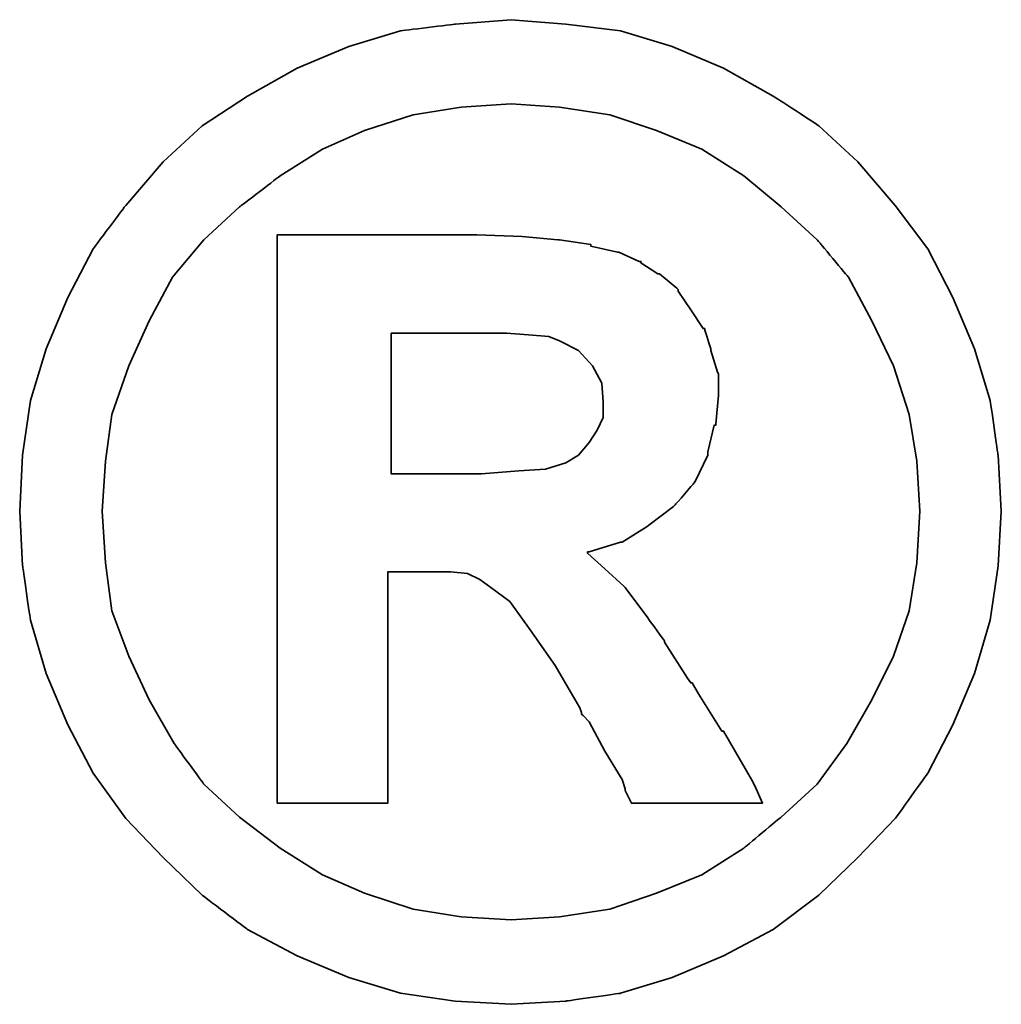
# Model space of a CAD drawing. Header units: millimetres. Extents: x -275 to -70, y 35 to 190.
# Tile 47 of 49: x -113.874 to -113.169, y 125.863 to 126.571. Entities that reach past the tile are written whole.
import ezdxf

# ---------------------------------------------------------------- set-up
doc = ezdxf.new("R2010")
doc.units = ezdxf.units.MM
doc.header["$LTSCALE"] = 0.1
doc.layers.add('CHA', color=7, linetype='CONTINUOUS')
doc.layers.add('layer 1', color=7, linetype='CONTINUOUS')

# ---------------------------------------------------------------- blocks, each defined once
blk = doc.blocks.new('TBI MOTION logo(完整正式版)')
at = {"layer": 'layer 1', "color": 22, "lineweight": 35}
for points, knots in [([(81.20634, 4.98624), (81.20634, 4.98624), (81.18649, 5.32862), (81.18649, 5.32862), (81.18649, 5.32862), (81.18649, 5.32862), (81.13886, 5.66206), (81.13886, 5.66206), (81.13886, 5.66206), (81.13886, 5.66206), (81.04359, 5.97764), (81.04359, 5.97764), (81.04359, 5.97764), (81.04359, 5.97764), (80.91061, 6.29124), (80.91061, 6.29124), (80.91061, 6.29124), (80.91061, 6.29124), (80.75778, 6.58697), (80.75778, 6.58697), (80.75778, 6.58697), (80.75778, 6.58697), (80.5593, 6.85294), (80.5593, 6.85294), (80.5593, 6.85294), (80.5593, 6.85294), (80.33105, 7.1189), (80.33105, 7.1189), (80.33105, 7.1189), (80.33105, 7.1189), (80.09287, 7.33921), (80.09287, 7.33921), (80.09287, 7.33921), (80.09287, 7.33921), (79.815, 7.51982), (79.815, 7.51982), (79.815, 7.51982), (79.815, 7.51982), (79.51133, 7.69051), (79.51133, 7.69051), (79.51133, 7.69051), (79.51133, 7.69051), (79.19773, 7.8235), (79.19773, 7.8235), (79.19773, 7.8235), (79.19773, 7.8235), (78.88215, 7.91877), (78.88215, 7.91877), (78.88215, 7.91877), (78.88215, 7.91877), (78.54871, 7.95846), (78.54871, 7.95846), (78.54871, 7.95846), (78.54871, 7.95846), (78.21526, 7.98625), (78.21526, 7.98625), (78.21526, 7.98625), (78.21526, 7.98625), (77.87388, 7.95846), (77.87388, 7.95846), (77.87388, 7.95846), (77.87388, 7.95846), (77.54044, 7.91877), (77.54044, 7.91877), (77.54044, 7.91877), (77.54044, 7.91877), (77.22485, 7.8235), (77.22485, 7.8235), (77.22485, 7.8235), (77.22485, 7.8235), (76.91027, 7.69051), (76.91027, 7.69051), (76.91027, 7.69051), (76.91027, 7.69051), (76.6056, 7.51982), (76.6056, 7.51982), (76.6056, 7.51982), (76.6056, 7.51982), (76.32972, 7.33921), (76.32972, 7.33921), (76.32972, 7.33921), (76.32972, 7.33921), (76.09154, 7.1189), (76.09154, 7.1189), (76.09154, 7.1189), (76.09154, 7.1189), (75.86329, 6.85294), (75.86329, 6.85294), (75.86329, 6.85294), (75.86329, 6.85294), (75.66382, 6.58697), (75.66382, 6.58697), (75.66382, 6.58697), (75.66382, 6.58697), (75.51099, 6.29124), (75.51099, 6.29124), (75.51099, 6.29124), (75.51099, 6.29124), (75.37702, 5.97764), (75.37702, 5.97764), (75.37702, 5.97764), (75.37702, 5.97764), (75.28175, 5.66206), (75.28175, 5.66206), (75.28175, 5.66206), (75.28175, 5.66206), (75.23411, 5.32862), (75.23411, 5.32862), (75.23411, 5.32862), (75.23411, 5.32862), (75.21625, 4.98624), (75.21625, 4.98624), (75.21625, 4.98624), (75.21625, 4.98624), (75.23411, 4.6528), (75.23411, 4.6528), (75.23411, 4.6528), (75.23411, 4.6528), (75.28175, 4.32035), (75.28175, 4.32035), (75.28175, 4.32035), (75.28175, 4.32035), (75.37702, 3.99583), (75.37702, 3.99583), (75.37702, 3.99583), (75.37702, 3.99583), (75.51099, 3.68224), (75.51099, 3.68224), (75.51099, 3.68224), (75.51099, 3.68224), (75.66382, 3.38749), (75.66382, 3.38749), (75.66382, 3.38749), (75.66382, 3.38749), (75.86329, 3.10963), (75.86329, 3.10963), (75.86329, 3.10963), (75.86329, 3.10963), (76.09154, 2.87145), (76.09154, 2.87145), (76.09154, 2.87145), (76.09154, 2.87145), (76.32972, 2.6432), (76.32972, 2.6432), (76.32972, 2.6432), (76.32972, 2.6432), (76.6056, 2.43381), (76.6056, 2.43381), (76.6056, 2.43381), (76.6056, 2.43381), (76.91027, 2.27205), (76.91027, 2.27205), (76.91027, 2.27205), (76.91027, 2.27205), (77.22485, 2.13906), (77.22485, 2.13906), (77.22485, 2.13906), (77.22485, 2.13906), (77.54044, 2.0438), (77.54044, 2.0438), (77.54044, 2.0438), (77.54044, 2.0438), (77.87388, 1.99616), (77.87388, 1.99616), (77.87388, 1.99616), (77.87388, 1.99616), (78.21526, 1.97631), (78.21526, 1.97631), (78.21526, 1.97631), (78.21526, 1.97631), (78.54871, 1.99616), (78.54871, 1.99616), (78.54871, 1.99616), (78.54871, 1.99616), (78.88215, 2.0438), (78.88215, 2.0438), (78.88215, 2.0438), (78.88215, 2.0438), (79.19773, 2.13906), (79.19773, 2.13906), (79.19773, 2.13906), (79.19773, 2.13906), (79.51133, 2.27205), (79.51133, 2.27205), (79.51133, 2.27205), (79.51133, 2.27205), (79.815, 2.43381), (79.815, 2.43381), (79.815, 2.43381), (79.815, 2.43381), (80.09287, 2.6432), (80.09287, 2.6432), (80.09287, 2.6432), (80.09287, 2.6432), (80.33105, 2.87145), (80.33105, 2.87145), (80.33105, 2.87145), (80.33105, 2.87145), (80.5593, 3.10963), (80.5593, 3.10963), (80.5593, 3.10963), (80.5593, 3.10963), (80.75778, 3.38749), (80.75778, 3.38749), (80.75778, 3.38749), (80.75778, 3.38749), (80.91061, 3.68224), (80.91061, 3.68224), (80.91061, 3.68224), (80.91061, 3.68224), (81.04359, 3.99583), (81.04359, 3.99583), (81.04359, 3.99583), (81.04359, 3.99583), (81.13886, 4.32035), (81.13886, 4.32035), (81.13886, 4.32035), (81.13886, 4.32035), (81.18649, 4.6528), (81.18649, 4.6528), (81.18649, 4.6528), (81.18649, 4.6528), (81.20634, 4.98624), (81.20634, 4.98624)], [0, 0, 0, 0, 0.0178571, 0.0178571, 0.0178571, 0.0178572, 0.0357143, 0.0357143, 0.0357143, 0.0357143, 0.0535714, 0.0535714, 0.0535714, 0.0535714, 0.0714286, 0.0714286, 0.0714286, 0.0714286, 0.0892857, 0.0892857, 0.0892857, 0.0892857, 0.1071429, 0.1071429, 0.1071429, 0.1071429, 0.125, 0.125, 0.125, 0.125, 0.1428571, 0.1428571, 0.1428571, 0.1428572, 0.1607143, 0.1607143, 0.1607143, 0.1607143, 0.1785714, 0.1785714, 0.1785714, 0.1785714, 0.1964286, 0.1964286, 0.1964286, 0.1964286, 0.2142857, 0.2142857, 0.2142857, 0.2142857, 0.2321429, 0.2321429, 0.2321429, 0.2321429, 0.25, 0.25, 0.25, 0.25, 0.2678571, 0.2678571, 0.2678571, 0.2678572, 0.2857143, 0.2857143, 0.2857143, 0.2857143, 0.3035714, 0.3035714, 0.3035714, 0.3035714, 0.3214286, 0.3214286, 0.3214286, 0.3214286, 0.3392857, 0.3392857, 0.3392857, 0.3392857, 0.3571429, 0.3571429, 0.3571429, 0.3571429, 0.375, 0.375, 0.375, 0.375, 0.3928571, 0.3928571, 0.3928571, 0.3928572, 0.4107143, 0.4107143, 0.4107143, 0.4107143, 0.4285714, 0.4285714, 0.4285714, 0.4285714, 0.4464286, 0.4464286, 0.4464286, 0.4464286, 0.4642857, 0.4642857, 0.4642857, 0.4642857, 0.4821429, 0.4821429, 0.4821429, 0.4821429, 0.5, 0.5, 0.5, 0.5, 0.5178571, 0.5178571, 0.5178571, 0.5178572, 0.5357143, 0.5357143, 0.5357143, 0.5357143, 0.5535714, 0.5535714, 0.5535714, 0.5535714, 0.5714286, 0.5714286, 0.5714286, 0.5714286, 0.5892857, 0.5892857, 0.5892857, 0.5892857, 0.6071429, 0.6071429, 0.6071429, 0.6071429, 0.625, 0.625, 0.625, 0.625, 0.6428571, 0.6428571, 0.6428571, 0.6428572, 0.6607143, 0.6607143, 0.6607143, 0.6607143, 0.6785714, 0.6785714, 0.6785714, 0.6785714, 0.6964286, 0.6964286, 0.6964286, 0.6964286, 0.7142857, 0.7142857, 0.7142857, 0.7142857, 0.7321429, 0.7321429, 0.7321429, 0.7321429, 0.75, 0.75, 0.75, 0.75, 0.7678571, 0.7678571, 0.7678571, 0.7678572, 0.7857143, 0.7857143, 0.7857143, 0.7857143, 0.8035714, 0.8035714, 0.8035714, 0.8035714, 0.8214286, 0.8214286, 0.8214286, 0.8214286, 0.8392857, 0.8392857, 0.8392857, 0.8392857, 0.8571429, 0.8571429, 0.8571429, 0.8571429, 0.875, 0.875, 0.875, 0.875, 0.8928571, 0.8928571, 0.8928571, 0.8928572, 0.9107143, 0.9107143, 0.9107143, 0.9107143, 0.9285714, 0.9285714, 0.9285714, 0.9285714, 0.9464286, 0.9464286, 0.9464286, 0.9464286, 0.9642857, 0.9642857, 0.9642857, 0.9642857, 0.9821429, 0.9821429, 0.9821429, 0.9821429, 1, 1, 1, 1]), ([(80.71014, 4.98624), (80.71014, 4.98624), (80.69129, 5.29091), (80.69129, 5.29091), (80.69129, 5.29091), (80.69129, 5.29091), (80.64464, 5.57672), (80.64464, 5.57672), (80.64464, 5.57672), (80.64464, 5.57672), (80.54937, 5.87245), (80.54937, 5.87245), (80.54937, 5.87245), (80.54937, 5.87245), (80.41639, 6.14833), (80.41639, 6.14833), (80.41639, 6.14833), (80.41639, 6.14833), (80.27349, 6.41429), (80.27349, 6.41429), (80.27349, 6.41429), (80.27349, 6.41429), (80.08295, 6.64255), (80.08295, 6.64255), (80.08295, 6.64255), (80.08295, 6.64255), (79.86264, 6.84301), (79.86264, 6.84301), (79.86264, 6.84301), (79.86264, 6.84301), (79.63439, 7.03355), (79.63439, 7.03355), (79.63439, 7.03355), (79.63439, 7.03355), (79.37835, 7.1963), (79.37835, 7.1963), (79.37835, 7.1963), (79.37835, 7.1963), (79.10246, 7.30944), (79.10246, 7.30944), (79.10246, 7.30944), (79.10246, 7.30944), (78.81665, 7.40471), (78.81665, 7.40471), (78.81665, 7.40471), (78.81665, 7.40471), (78.511, 7.45234), (78.511, 7.45234), (78.511, 7.45234), (78.511, 7.45234), (78.21526, 7.47219), (78.21526, 7.47219), (78.21526, 7.47219), (78.21526, 7.47219), (77.9106, 7.45234), (77.9106, 7.45234), (77.9106, 7.45234), (77.9106, 7.45234), (77.61685, 7.40471), (77.61685, 7.40471), (77.61685, 7.40471), (77.61685, 7.40471), (77.32012, 7.30944), (77.32012, 7.30944), (77.32012, 7.30944), (77.32012, 7.30944), (77.06309, 7.1963), (77.06309, 7.1963), (77.06309, 7.1963), (77.06309, 7.1963), (76.80606, 7.03355), (76.80606, 7.03355), (76.80606, 7.03355), (76.80606, 7.03355), (76.55797, 6.84301), (76.55797, 6.84301), (76.55797, 6.84301), (76.55797, 6.84301), (76.34063, 6.64255), (76.34063, 6.64255), (76.34063, 6.64255), (76.34063, 6.64255), (76.1491, 6.41429), (76.1491, 6.41429), (76.1491, 6.41429), (76.1491, 6.41429), (76.0062, 6.14833), (76.0062, 6.14833), (76.0062, 6.14833), (76.0062, 6.14833), (75.88314, 5.87245), (75.88314, 5.87245), (75.88314, 5.87245), (75.88314, 5.87245), (75.77794, 5.57672), (75.77794, 5.57672), (75.77794, 5.57672), (75.77794, 5.57672), (75.73924, 5.29091), (75.73924, 5.29091), (75.73924, 5.29091), (75.73924, 5.29091), (75.72039, 4.98624), (75.72039, 4.98624), (75.72039, 4.98624), (75.72039, 4.98624), (75.73924, 4.67165), (75.73924, 4.67165), (75.73924, 4.67165), (75.73924, 4.67165), (75.77794, 4.37791), (75.77794, 4.37791), (75.77794, 4.37791), (75.77794, 4.37791), (75.88314, 4.10102), (75.88314, 4.10102), (75.88314, 4.10102), (75.88314, 4.10102), (76.0062, 3.83407), (76.0062, 3.83407), (76.0062, 3.83407), (76.0062, 3.83407), (76.15902, 3.56811), (76.15902, 3.56811), (76.15902, 3.56811), (76.15902, 3.56811), (76.34063, 3.32001), (76.34063, 3.32001), (76.34063, 3.32001), (76.34063, 3.32001), (76.55797, 3.11955), (76.55797, 3.11955), (76.55797, 3.11955), (76.55797, 3.11955), (76.80606, 2.92901), (76.80606, 2.92901), (76.80606, 2.92901), (76.80606, 2.92901), (77.06309, 2.76725), (77.06309, 2.76725), (77.06309, 2.76725), (77.06309, 2.76725), (77.32012, 2.65412), (77.32012, 2.65412), (77.32012, 2.65412), (77.32012, 2.65412), (77.61685, 2.55786), (77.61685, 2.55786), (77.61685, 2.55786), (77.61685, 2.55786), (77.9106, 2.51022), (77.9106, 2.51022), (77.9106, 2.51022), (77.9106, 2.51022), (78.21526, 2.49137), (78.21526, 2.49137), (78.21526, 2.49137), (78.21526, 2.49137), (78.511, 2.51022), (78.511, 2.51022), (78.511, 2.51022), (78.511, 2.51022), (78.81665, 2.55786), (78.81665, 2.55786), (78.81665, 2.55786), (78.81665, 2.55786), (79.10246, 2.65412), (79.10246, 2.65412), (79.10246, 2.65412), (79.10246, 2.65412), (79.37835, 2.76725), (79.37835, 2.76725), (79.37835, 2.76725), (79.37835, 2.76725), (79.63439, 2.92901), (79.63439, 2.92901), (79.63439, 2.92901), (79.63439, 2.92901), (79.86264, 3.11955), (79.86264, 3.11955), (79.86264, 3.11955), (79.86264, 3.11955), (80.08295, 3.32001), (80.08295, 3.32001), (80.08295, 3.32001), (80.08295, 3.32001), (80.26356, 3.56811), (80.26356, 3.56811), (80.26356, 3.56811), (80.26356, 3.56811), (80.41639, 3.83407), (80.41639, 3.83407), (80.41639, 3.83407), (80.41639, 3.83407), (80.54937, 4.10102), (80.54937, 4.10102), (80.54937, 4.10102), (80.54937, 4.10102), (80.64464, 4.37791), (80.64464, 4.37791), (80.64464, 4.37791), (80.64464, 4.37791), (80.69129, 4.67165), (80.69129, 4.67165), (80.69129, 4.67165), (80.69129, 4.67165), (80.71014, 4.98624), (80.71014, 4.98624)], [0, 0, 0, 0, 0.0192308, 0.0192308, 0.0192308, 0.0192308, 0.0384615, 0.0384615, 0.0384615, 0.0384615, 0.0576923, 0.0576923, 0.0576923, 0.0576923, 0.0769231, 0.0769231, 0.0769231, 0.0769231, 0.0961538, 0.0961538, 0.0961538, 0.0961539, 0.1153846, 0.1153846, 0.1153846, 0.1153846, 0.1346154, 0.1346154, 0.1346154, 0.1346154, 0.1538462, 0.1538462, 0.1538462, 0.1538462, 0.1730769, 0.1730769, 0.1730769, 0.1730769, 0.1923077, 0.1923077, 0.1923077, 0.1923077, 0.2115385, 0.2115385, 0.2115385, 0.2115385, 0.2307692, 0.2307692, 0.2307692, 0.2307692, 0.25, 0.25, 0.25, 0.25, 0.2692308, 0.2692308, 0.2692308, 0.2692308, 0.2884615, 0.2884615, 0.2884615, 0.2884615, 0.3076923, 0.3076923, 0.3076923, 0.3076923, 0.3269231, 0.3269231, 0.3269231, 0.3269231, 0.3461538, 0.3461538, 0.3461538, 0.3461539, 0.3653846, 0.3653846, 0.3653846, 0.3653846, 0.3846154, 0.3846154, 0.3846154, 0.3846154, 0.4038462, 0.4038462, 0.4038462, 0.4038462, 0.4230769, 0.4230769, 0.4230769, 0.4230769, 0.4423077, 0.4423077, 0.4423077, 0.4423077, 0.4615385, 0.4615385, 0.4615385, 0.4615385, 0.4807692, 0.4807692, 0.4807692, 0.4807692, 0.5, 0.5, 0.5, 0.5, 0.5192308, 0.5192308, 0.5192308, 0.5192308, 0.5384615, 0.5384615, 0.5384615, 0.5384615, 0.5576923, 0.5576923, 0.5576923, 0.5576923, 0.5769231, 0.5769231, 0.5769231, 0.5769231, 0.5961538, 0.5961538, 0.5961538, 0.5961539, 0.6153846, 0.6153846, 0.6153846, 0.6153846, 0.6346154, 0.6346154, 0.6346154, 0.6346154, 0.6538462, 0.6538462, 0.6538462, 0.6538462, 0.6730769, 0.6730769, 0.6730769, 0.6730769, 0.6923077, 0.6923077, 0.6923077, 0.6923077, 0.7115385, 0.7115385, 0.7115385, 0.7115385, 0.7307692, 0.7307692, 0.7307692, 0.7307692, 0.75, 0.75, 0.75, 0.75, 0.7692308, 0.7692308, 0.7692308, 0.7692308, 0.7884615, 0.7884615, 0.7884615, 0.7884615, 0.8076923, 0.8076923, 0.8076923, 0.8076923, 0.8269231, 0.8269231, 0.8269231, 0.8269231, 0.8461538, 0.8461538, 0.8461538, 0.8461539, 0.8653846, 0.8653846, 0.8653846, 0.8653846, 0.8846154, 0.8846154, 0.8846154, 0.8846154, 0.9038462, 0.9038462, 0.9038462, 0.9038462, 0.9230769, 0.9230769, 0.9230769, 0.9230769, 0.9423077, 0.9423077, 0.9423077, 0.9423077, 0.9615385, 0.9615385, 0.9615385, 0.9615385, 0.9807692, 0.9807692, 0.9807692, 0.9807692, 1, 1, 1, 1]), ([(76.78721, 3.2823), (76.78721, 3.2823), (76.78721, 3.32001), (76.78721, 3.32001), (76.78721, 3.32001), (76.78721, 3.32001), (76.78721, 3.42422), (76.78721, 3.42422), (76.78721, 3.42422), (76.78721, 3.42422), (76.78721, 3.59689), (76.78721, 3.59689), (76.78721, 3.59689), (76.78721, 3.59689), (76.78721, 3.80529), (76.78721, 3.80529), (76.78721, 3.80529), (76.78721, 3.80529), (76.78721, 4.0524), (76.78721, 4.0524), (76.78721, 4.0524), (76.78721, 4.0524), (76.78721, 4.32035), (76.78721, 4.32035), (76.78721, 4.32035), (76.78721, 4.32035), (76.78721, 4.92868), (76.78721, 4.92868), (76.78721, 4.92868), (76.78721, 4.92868), (76.78721, 5.53801), (76.78721, 5.53801), (76.78721, 5.53801), (76.78721, 5.53801), (76.78721, 5.82482), (76.78721, 5.82482), (76.78721, 5.82482), (76.78721, 5.82482), (76.78721, 6.07291), (76.78721, 6.07291), (76.78721, 6.07291), (76.78721, 6.07291), (76.78721, 6.30017), (76.78721, 6.30017), (76.78721, 6.30017), (76.78721, 6.30017), (76.78721, 6.45399), (76.78721, 6.45399), (76.78721, 6.45399), (76.78721, 6.45399), (76.78721, 6.5572), (76.78721, 6.5572), (76.78721, 6.5572), (76.78721, 6.5572), (76.78721, 6.59689), (76.78721, 6.59689), (76.78721, 6.59689), (76.78721, 6.59689), (76.78721, 6.67232), (76.78721, 6.67232), (76.78721, 6.67232), (76.78721, 6.67232), (76.8537, 6.67232), (76.8537, 6.67232), (76.8537, 6.67232), (76.8537, 6.67232), (76.87355, 6.67232), (76.87355, 6.67232), (76.87355, 6.67232), (76.87355, 6.67232), (76.91027, 6.67232), (76.91027, 6.67232), (76.91027, 6.67232), (76.91027, 6.67232), (77.04424, 6.67232), (77.04424, 6.67232), (77.04424, 6.67232), (77.04424, 6.67232), (77.22485, 6.67232), (77.22485, 6.67232), (77.22485, 6.67232), (77.22485, 6.67232), (77.43524, 6.67232), (77.43524, 6.67232), (77.43524, 6.67232), (77.43524, 6.67232), (77.65357, 6.67232), (77.65357, 6.67232), (77.65357, 6.67232), (77.65357, 6.67232), (77.82625, 6.67232), (77.82625, 6.67232), (77.82625, 6.67232), (77.82625, 6.67232), (77.94037, 6.67232), (77.94037, 6.67232), (77.94037, 6.67232), (77.94037, 6.67232), (77.97709, 6.67232), (77.97709, 6.67232), (77.97709, 6.67232), (77.97709, 6.67232), (77.99694, 6.67232), (77.99694, 6.67232), (77.99694, 6.67232), (77.99694, 6.67232), (78.00686, 6.67232), (78.00686, 6.67232), (78.00686, 6.67232), (78.00686, 6.67232), (78.28275, 6.6624), (78.28275, 6.6624), (78.28275, 6.6624), (78.28275, 6.6624), (78.50107, 6.64255), (78.50107, 6.64255), (78.50107, 6.64255), (78.50107, 6.64255), (78.511, 6.64255), (78.511, 6.64255), (78.511, 6.64255), (78.511, 6.64255), (78.70154, 6.61476), (78.70154, 6.61476), (78.70154, 6.61476), (78.70154, 6.61476), (78.70154, 6.60483), (78.70154, 6.60483), (78.70154, 6.60483), (78.70154, 6.60483), (78.86429, 6.56713), (78.86429, 6.56713), (78.86429, 6.56713), (78.86429, 6.56713), (78.87223, 6.56713), (78.87223, 6.56713), (78.87223, 6.56713), (78.87223, 6.56713), (78.99727, 6.51056), (78.99727, 6.51056), (78.99727, 6.51056), (78.99727, 6.51056), (79.00719, 6.51056), (79.00719, 6.51056), (79.00719, 6.51056), (79.00719, 6.51056), (79.00719, 6.50162), (79.00719, 6.50162), (79.00719, 6.50162), (79.00719, 6.50162), (79.1104, 6.43415), (79.1104, 6.43415), (79.1104, 6.43415), (79.1104, 6.43415), (79.12132, 6.43415), (79.12132, 6.43415), (79.12132, 6.43415), (79.12132, 6.43415), (79.22552, 6.34781), (79.22552, 6.34781), (79.22552, 6.34781), (79.22552, 6.34781), (79.23544, 6.33888), (79.23544, 6.33888), (79.23544, 6.33888), (79.23544, 6.33888), (79.23544, 6.32895), (79.23544, 6.32895), (79.23544, 6.32895), (79.23544, 6.32895), (79.31087, 6.21483), (79.31087, 6.21483), (79.31087, 6.21483), (79.31087, 6.21483), (79.38629, 6.1007), (79.38629, 6.1007), (79.38629, 6.1007), (79.38629, 6.1007), (79.3972, 6.1007), (79.3972, 6.1007), (79.3972, 6.1007), (79.3972, 6.1007), (79.3972, 6.09078), (79.3972, 6.09078), (79.3972, 6.09078), (79.3972, 6.09078), (79.43392, 5.97764), (79.43392, 5.97764), (79.43392, 5.97764), (79.43392, 5.97764), (79.43392, 5.96772), (79.43392, 5.96772), (79.43392, 5.96772), (79.43392, 5.96772), (79.47362, 5.83474), (79.47362, 5.83474), (79.47362, 5.83474), (79.47362, 5.83474), (79.48156, 5.82482), (79.48156, 5.82482), (79.48156, 5.82482), (79.48156, 5.82482), (79.48156, 5.69977), (79.48156, 5.69977), (79.48156, 5.69977), (79.48156, 5.69977), (79.48156, 5.69183), (79.48156, 5.69183), (79.48156, 5.69183), (79.48156, 5.69183), (79.4637, 5.51915), (79.4637, 5.51915), (79.4637, 5.51915), (79.4637, 5.51915), (79.4637, 5.51122), (79.4637, 5.51122), (79.4637, 5.51122), (79.4637, 5.51122), (79.45377, 5.51122), (79.45377, 5.51122), (79.45377, 5.51122), (79.45377, 5.51122), (79.41507, 5.34847), (79.41507, 5.34847), (79.41507, 5.34847), (79.41507, 5.34847), (79.41507, 5.33854), (79.41507, 5.33854), (79.41507, 5.33854), (79.41507, 5.33854), (79.41507, 5.32862), (79.41507, 5.32862), (79.41507, 5.32862), (79.41507, 5.32862), (79.33865, 5.16785), (79.33865, 5.16785), (79.33865, 5.16785), (79.33865, 5.16785), (79.33071, 5.15693), (79.33071, 5.15693), (79.33071, 5.15693), (79.33071, 5.15693), (79.2156, 5.02495), (79.2156, 5.02495), (79.2156, 5.02495), (79.2156, 5.02495), (79.20567, 5.01502), (79.20567, 5.01502), (79.20567, 5.01502), (79.20567, 5.01502), (79.05483, 4.89991), (79.05483, 4.89991), (79.05483, 4.89991), (79.05483, 4.89991), (79.04491, 4.89197), (79.04491, 4.89197), (79.04491, 4.89197), (79.04491, 4.89197), (78.89208, 4.7967), (78.89208, 4.7967), (78.89208, 4.7967), (78.89208, 4.7967), (78.88215, 4.7967), (78.88215, 4.7967), (78.88215, 4.7967), (78.88215, 4.7967), (78.69161, 4.73913), (78.69161, 4.73913), (78.69161, 4.73913), (78.69161, 4.73913), (78.68169, 4.73913), (78.68169, 4.73913), (78.68169, 4.73913), (78.68169, 4.73913), (78.68169, 4.72921), (78.68169, 4.72921), (78.68169, 4.72921), (78.68169, 4.72921), (78.78688, 4.63394), (78.78688, 4.63394), (78.78688, 4.63394), (78.78688, 4.63394), (78.902, 4.52875), (78.902, 4.52875), (78.902, 4.52875), (78.902, 4.52875), (78.91093, 4.52081), (78.91093, 4.52081), (78.91093, 4.52081), (78.91093, 4.52081), (79.02506, 4.36798), (79.02506, 4.36798), (79.02506, 4.36798), (79.02506, 4.36798), (79.1501, 4.1953), (79.1501, 4.1953), (79.1501, 4.1953), (79.1501, 4.1953), (79.1501, 4.18736), (79.1501, 4.18736), (79.1501, 4.18736), (79.1501, 4.18736), (79.29201, 3.96705), (79.29201, 3.96705), (79.29201, 3.96705), (79.29201, 3.96705), (79.31087, 3.93828), (79.31087, 3.93828), (79.31087, 3.93828), (79.31087, 3.93828), (79.32079, 3.93828), (79.32079, 3.93828), (79.32079, 3.93828), (79.32079, 3.93828), (79.3585, 3.87178), (79.3585, 3.87178), (79.3585, 3.87178), (79.3585, 3.87178), (79.50141, 3.64353), (79.50141, 3.64353), (79.50141, 3.64353), (79.50141, 3.64353), (79.51133, 3.64353), (79.51133, 3.64353), (79.51133, 3.64353), (79.51133, 3.64353), (79.64431, 3.41528), (79.64431, 3.41528), (79.64431, 3.41528), (79.64431, 3.41528), (79.68202, 3.3478), (79.68202, 3.3478), (79.68202, 3.3478), (79.68202, 3.3478), (79.70187, 3.31009), (79.70187, 3.31009), (79.70187, 3.31009), (79.70187, 3.31009), (79.7495, 3.2049), (79.7495, 3.2049), (79.7495, 3.2049), (79.7495, 3.2049), (79.64431, 3.2049), (79.64431, 3.2049), (79.64431, 3.2049), (79.64431, 3.2049), (79.62546, 3.2049), (79.62546, 3.2049), (79.62546, 3.2049), (79.62546, 3.2049), (79.53912, 3.2049), (79.53912, 3.2049), (79.53912, 3.2049), (79.53912, 3.2049), (79.31087, 3.2049), (79.31087, 3.2049), (79.31087, 3.2049), (79.31087, 3.2049), (79.08262, 3.2049), (79.08262, 3.2049), (79.08262, 3.2049), (79.08262, 3.2049), (79.00719, 3.2049), (79.00719, 3.2049), (79.00719, 3.2049), (79.00719, 3.2049), (78.98735, 3.2049), (78.98735, 3.2049), (78.98735, 3.2049), (78.98735, 3.2049), (78.94964, 3.2049), (78.94964, 3.2049), (78.94964, 3.2049), (78.94964, 3.2049), (78.92979, 3.24459), (78.92979, 3.24459), (78.92979, 3.24459), (78.92979, 3.24459), (78.91093, 3.2823), (78.91093, 3.2823), (78.91093, 3.2823), (78.91093, 3.2823), (78.91093, 3.29223), (78.91093, 3.29223), (78.91093, 3.29223), (78.91093, 3.29223), (78.89208, 3.3478), (78.89208, 3.3478), (78.89208, 3.3478), (78.89208, 3.3478), (78.78688, 3.52048), (78.78688, 3.52048), (78.78688, 3.52048), (78.78688, 3.52048), (78.69161, 3.7001), (78.69161, 3.7001), (78.69161, 3.7001), (78.69161, 3.7001), (78.6539, 3.7388), (78.6539, 3.7388), (78.6539, 3.7388), (78.6539, 3.7388), (78.64398, 3.74873), (78.64398, 3.74873), (78.64398, 3.74873), (78.64398, 3.74873), (78.64398, 3.75766), (78.64398, 3.75766), (78.64398, 3.75766), (78.64398, 3.75766), (78.63405, 3.78644), (78.63405, 3.78644), (78.63405, 3.78644), (78.63405, 3.78644), (78.48321, 4.04347), (78.48321, 4.04347), (78.48321, 4.04347), (78.48321, 4.04347), (78.33038, 4.2618), (78.33038, 4.2618), (78.33038, 4.2618), (78.33038, 4.2618), (78.20732, 4.43447), (78.20732, 4.43447), (78.20732, 4.43447), (78.20732, 4.43447), (78.09221, 4.52081), (78.09221, 4.52081), (78.09221, 4.52081), (78.09221, 4.52081), (78.02472, 4.56845), (78.02472, 4.56845), (78.02472, 4.56845), (78.02472, 4.56845), (77.9493, 4.60616), (77.9493, 4.60616), (77.9493, 4.60616), (77.9493, 4.60616), (77.8451, 4.61608), (77.8451, 4.61608), (77.8451, 4.61608), (77.8451, 4.61608), (77.71113, 4.61608), (77.71113, 4.61608), (77.71113, 4.61608), (77.71113, 4.61608), (77.69128, 4.61608), (77.69128, 4.61608), (77.69128, 4.61608), (77.69128, 4.61608), (77.67342, 4.61608), (77.67342, 4.61608), (77.67342, 4.61608), (77.67342, 4.61608), (77.5583, 4.61608), (77.5583, 4.61608), (77.5583, 4.61608), (77.5583, 4.61608), (77.46303, 4.61608), (77.46303, 4.61608), (77.46303, 4.61608), (77.46303, 4.61608), (77.46303, 4.54761), (77.46303, 4.54761), (77.46303, 4.54761), (77.46303, 4.54761), (77.46303, 4.47318), (77.46303, 4.47318), (77.46303, 4.47318), (77.46303, 4.47318), (77.46303, 4.24294), (77.46303, 4.24294), (77.46303, 4.24294), (77.46303, 4.24294), (77.46303, 3.99583), (77.46303, 3.99583), (77.46303, 3.99583), (77.46303, 3.99583), (77.46303, 3.72888), (77.46303, 3.72888), (77.46303, 3.72888), (77.46303, 3.72888), (77.46303, 3.51055), (77.46303, 3.51055), (77.46303, 3.51055), (77.46303, 3.51055), (77.46303, 3.42422), (77.46303, 3.42422), (77.46303, 3.42422), (77.46303, 3.42422), (77.46303, 3.35773), (77.46303, 3.35773), (77.46303, 3.35773), (77.46303, 3.35773), (77.46303, 3.30017), (77.46303, 3.30017), (77.46303, 3.30017), (77.46303, 3.30017), (77.46303, 3.2823), (77.46303, 3.2823), (77.46303, 3.2823), (77.46303, 3.2823), (77.46303, 3.2049), (77.46303, 3.2049), (77.46303, 3.2049), (77.46303, 3.2049), (77.39753, 3.2049), (77.39753, 3.2049), (77.39753, 3.2049), (77.39753, 3.2049), (77.37768, 3.2049), (77.37768, 3.2049), (77.37768, 3.2049), (77.37768, 3.2049), (77.32012, 3.2049), (77.32012, 3.2049), (77.32012, 3.2049), (77.32012, 3.2049), (77.12165, 3.2049), (77.12165, 3.2049), (77.12165, 3.2049), (77.12165, 3.2049), (76.94897, 3.2049), (76.94897, 3.2049), (76.94897, 3.2049), (76.94897, 3.2049), (76.8924, 3.2049), (76.8924, 3.2049), (76.8924, 3.2049), (76.8924, 3.2049), (76.8537, 3.2049), (76.8537, 3.2049), (76.8537, 3.2049), (76.8537, 3.2049), (76.78721, 3.2049), (76.78721, 3.2049), (76.78721, 3.2049), (76.78721, 3.2049), (76.78721, 3.2823), (76.78721, 3.2823)], [0, 0, 0, 0, 0.0074074, 0.0074074, 0.0074074, 0.0074074, 0.0148148, 0.0148148, 0.0148148, 0.0148148, 0.0222222, 0.0222222, 0.0222222, 0.0222222, 0.0296296, 0.0296296, 0.0296296, 0.0296296, 0.037037, 0.037037, 0.037037, 0.037037, 0.0444444, 0.0444444, 0.0444444, 0.0444445, 0.0518519, 0.0518519, 0.0518519, 0.0518519, 0.0592593, 0.0592593, 0.0592593, 0.0592593, 0.0666667, 0.0666667, 0.0666667, 0.0666667, 0.0740741, 0.0740741, 0.0740741, 0.0740741, 0.0814815, 0.0814815, 0.0814815, 0.0814815, 0.0888889, 0.0888889, 0.0888889, 0.0888889, 0.0962963, 0.0962963, 0.0962963, 0.0962963, 0.1037037, 0.1037037, 0.1037037, 0.1037037, 0.1111111, 0.1111111, 0.1111111, 0.1111111, 0.1185185, 0.1185185, 0.1185185, 0.1185185, 0.1259259, 0.1259259, 0.1259259, 0.1259259, 0.1333333, 0.1333333, 0.1333333, 0.1333333, 0.1407407, 0.1407407, 0.1407407, 0.1407408, 0.1481481, 0.1481481, 0.1481481, 0.1481482, 0.1555556, 0.1555556, 0.1555556, 0.1555556, 0.162963, 0.162963, 0.162963, 0.162963, 0.1703704, 0.1703704, 0.1703704, 0.1703704, 0.1777778, 0.1777778, 0.1777778, 0.1777778, 0.1851852, 0.1851852, 0.1851852, 0.1851852, 0.1925926, 0.1925926, 0.1925926, 0.1925926, 0.2, 0.2, 0.2, 0.2, 0.2074074, 0.2074074, 0.2074074, 0.2074074, 0.2148148, 0.2148148, 0.2148148, 0.2148148, 0.2222222, 0.2222222, 0.2222222, 0.2222222, 0.2296296, 0.2296296, 0.2296296, 0.2296296, 0.237037, 0.237037, 0.237037, 0.237037, 0.2444444, 0.2444444, 0.2444444, 0.2444445, 0.2518519, 0.2518519, 0.2518519, 0.2518519, 0.2592593, 0.2592593, 0.2592593, 0.2592593, 0.2666667, 0.2666667, 0.2666667, 0.2666667, 0.2740741, 0.2740741, 0.2740741, 0.2740741, 0.2814815, 0.2814815, 0.2814815, 0.2814815, 0.2888889, 0.2888889, 0.2888889, 0.2888889, 0.2962963, 0.2962963, 0.2962963, 0.2962963, 0.3037037, 0.3037037, 0.3037037, 0.3037037, 0.3111111, 0.3111111, 0.3111111, 0.3111111, 0.3185185, 0.3185185, 0.3185185, 0.3185185, 0.3259259, 0.3259259, 0.3259259, 0.3259259, 0.3333333, 0.3333333, 0.3333333, 0.3333333, 0.3407407, 0.3407407, 0.3407407, 0.3407408, 0.3481481, 0.3481481, 0.3481481, 0.3481482, 0.3555556, 0.3555556, 0.3555556, 0.3555556, 0.362963, 0.362963, 0.362963, 0.362963, 0.3703704, 0.3703704, 0.3703704, 0.3703704, 0.3777778, 0.3777778, 0.3777778, 0.3777778, 0.3851852, 0.3851852, 0.3851852, 0.3851852, 0.3925926, 0.3925926, 0.3925926, 0.3925926, 0.4, 0.4, 0.4, 0.4, 0.4074074, 0.4074074, 0.4074074, 0.4074074, 0.4148148, 0.4148148, 0.4148148, 0.4148148, 0.4222222, 0.4222222, 0.4222222, 0.4222222, 0.4296296, 0.4296296, 0.4296296, 0.4296296, 0.437037, 0.437037, 0.437037, 0.437037, 0.4444444, 0.4444444, 0.4444444, 0.4444445, 0.4518519, 0.4518519, 0.4518519, 0.4518519, 0.4592593, 0.4592593, 0.4592593, 0.4592593, 0.4666667, 0.4666667, 0.4666667, 0.4666667, 0.4740741, 0.4740741, 0.4740741, 0.4740741, 0.4814815, 0.4814815, 0.4814815, 0.4814815, 0.4888889, 0.4888889, 0.4888889, 0.4888889, 0.4962963, 0.4962963, 0.4962963, 0.4962963, 0.5037037, 0.5037037, 0.5037037, 0.5037037, 0.5111111, 0.5111111, 0.5111111, 0.5111111, 0.5185185, 0.5185185, 0.5185185, 0.5185185, 0.5259259, 0.5259259, 0.5259259, 0.5259259, 0.5333333, 0.5333333, 0.5333333, 0.5333333, 0.5407407, 0.5407407, 0.5407407, 0.5407408, 0.5481481, 0.5481481, 0.5481481, 0.5481482, 0.5555556, 0.5555556, 0.5555556, 0.5555556, 0.562963, 0.562963, 0.562963, 0.562963, 0.5703704, 0.5703704, 0.5703704, 0.5703704, 0.5777778, 0.5777778, 0.5777778, 0.5777778, 0.5851852, 0.5851852, 0.5851852, 0.5851852, 0.5925926, 0.5925926, 0.5925926, 0.5925926, 0.6, 0.6, 0.6, 0.6, 0.6074074, 0.6074074, 0.6074074, 0.6074074, 0.6148148, 0.6148148, 0.6148148, 0.6148148, 0.6222222, 0.6222222, 0.6222222, 0.6222222, 0.6296296, 0.6296296, 0.6296296, 0.6296296, 0.637037, 0.637037, 0.637037, 0.637037, 0.6444444, 0.6444444, 0.6444444, 0.6444445, 0.6518519, 0.6518519, 0.6518519, 0.6518519, 0.6592593, 0.6592593, 0.6592593, 0.6592593, 0.6666667, 0.6666667, 0.6666667, 0.6666667, 0.6740741, 0.6740741, 0.6740741, 0.6740741, 0.6814815, 0.6814815, 0.6814815, 0.6814815, 0.6888889, 0.6888889, 0.6888889, 0.6888889, 0.6962963, 0.6962963, 0.6962963, 0.6962963, 0.7037037, 0.7037037, 0.7037037, 0.7037037, 0.7111111, 0.7111111, 0.7111111, 0.7111111, 0.7185185, 0.7185185, 0.7185185, 0.7185185, 0.7259259, 0.7259259, 0.7259259, 0.7259259, 0.7333333, 0.7333333, 0.7333333, 0.7333333, 0.7407407, 0.7407407, 0.7407407, 0.7407408, 0.7481481, 0.7481481, 0.7481481, 0.7481482, 0.7555556, 0.7555556, 0.7555556, 0.7555556, 0.762963, 0.762963, 0.762963, 0.762963, 0.7703704, 0.7703704, 0.7703704, 0.7703704, 0.7777778, 0.7777778, 0.7777778, 0.7777778, 0.7851852, 0.7851852, 0.7851852, 0.7851852, 0.7925926, 0.7925926, 0.7925926, 0.7925926, 0.8, 0.8, 0.8, 0.8, 0.8074074, 0.8074074, 0.8074074, 0.8074074, 0.8148148, 0.8148148, 0.8148148, 0.8148148, 0.8222222, 0.8222222, 0.8222222, 0.8222222, 0.8296296, 0.8296296, 0.8296296, 0.8296296, 0.837037, 0.837037, 0.837037, 0.837037, 0.8444444, 0.8444444, 0.8444444, 0.8444445, 0.8518519, 0.8518519, 0.8518519, 0.8518519, 0.8592593, 0.8592593, 0.8592593, 0.8592593, 0.8666667, 0.8666667, 0.8666667, 0.8666667, 0.8740741, 0.8740741, 0.8740741, 0.8740741, 0.8814815, 0.8814815, 0.8814815, 0.8814815, 0.8888889, 0.8888889, 0.8888889, 0.8888889, 0.8962963, 0.8962963, 0.8962963, 0.8962963, 0.9037037, 0.9037037, 0.9037037, 0.9037037, 0.9111111, 0.9111111, 0.9111111, 0.9111111, 0.9185185, 0.9185185, 0.9185185, 0.9185185, 0.9259259, 0.9259259, 0.9259259, 0.9259259, 0.9333333, 0.9333333, 0.9333333, 0.9333333, 0.9407407, 0.9407407, 0.9407407, 0.9407408, 0.9481481, 0.9481481, 0.9481481, 0.9481482, 0.9555556, 0.9555556, 0.9555556, 0.9555556, 0.962963, 0.962963, 0.962963, 0.962963, 0.9703704, 0.9703704, 0.9703704, 0.9703704, 0.9777778, 0.9777778, 0.9777778, 0.9777778, 0.9851852, 0.9851852, 0.9851852, 0.9851852, 0.9925926, 0.9925926, 0.9925926, 0.9925926, 1, 1, 1, 1]), ([(77.48288, 6.07291), (77.48288, 6.07291), (77.48288, 5.99551), (77.48288, 5.99551), (77.48288, 5.99551), (77.48288, 5.99551), (77.48288, 5.82482), (77.48288, 5.82482), (77.48288, 5.82482), (77.48288, 5.82482), (77.48288, 5.63328), (77.48288, 5.63328), (77.48288, 5.63328), (77.48288, 5.63328), (77.48288, 5.46358), (77.48288, 5.46358), (77.48288, 5.46358), (77.48288, 5.46358), (77.48288, 5.29091), (77.48288, 5.29091), (77.48288, 5.29091), (77.48288, 5.29091), (77.48288, 5.21449), (77.48288, 5.21449), (77.48288, 5.21449), (77.48288, 5.21449), (77.50074, 5.21449), (77.50074, 5.21449), (77.50074, 5.21449), (77.50074, 5.21449), (77.71113, 5.21449), (77.71113, 5.21449), (77.71113, 5.21449), (77.71113, 5.21449), (77.94037, 5.21449), (77.94037, 5.21449), (77.94037, 5.21449), (77.94037, 5.21449), (78.01579, 5.21449), (78.01579, 5.21449), (78.01579, 5.21449), (78.01579, 5.21449), (78.03465, 5.21449), (78.03465, 5.21449), (78.03465, 5.21449), (78.03465, 5.21449), (78.2629, 5.23335), (78.2629, 5.23335), (78.2629, 5.23335), (78.2629, 5.23335), (78.42565, 5.24327), (78.42565, 5.24327), (78.42565, 5.24327), (78.42565, 5.24327), (78.54871, 5.28098), (78.54871, 5.28098), (78.54871, 5.28098), (78.54871, 5.28098), (78.62611, 5.32862), (78.62611, 5.32862), (78.62611, 5.32862), (78.62611, 5.32862), (78.69161, 5.40503), (78.69161, 5.40503), (78.69161, 5.40503), (78.69161, 5.40503), (78.73925, 5.48145), (78.73925, 5.48145), (78.73925, 5.48145), (78.73925, 5.48145), (78.77696, 5.55885), (78.77696, 5.55885), (78.77696, 5.55885), (78.77696, 5.55885), (78.77696, 5.65214), (78.77696, 5.65214), (78.77696, 5.65214), (78.77696, 5.65214), (78.76902, 5.76726), (78.76902, 5.76726), (78.76902, 5.76726), (78.76902, 5.76726), (78.71146, 5.87245), (78.71146, 5.87245), (78.71146, 5.87245), (78.71146, 5.87245), (78.62611, 5.96772), (78.62611, 5.96772), (78.62611, 5.96772), (78.62611, 5.96772), (78.511, 6.02528), (78.511, 6.02528), (78.511, 6.02528), (78.511, 6.02528), (78.44451, 6.05306), (78.44451, 6.05306), (78.44451, 6.05306), (78.44451, 6.05306), (78.32046, 6.06299), (78.32046, 6.06299), (78.32046, 6.06299), (78.32046, 6.06299), (78.18748, 6.07291), (78.18748, 6.07291), (78.18748, 6.07291), (78.18748, 6.07291), (77.99694, 6.07291), (77.99694, 6.07291), (77.99694, 6.07291), (77.99694, 6.07291), (77.97709, 6.07291), (77.97709, 6.07291), (77.97709, 6.07291), (77.97709, 6.07291), (77.90167, 6.07291), (77.90167, 6.07291), (77.90167, 6.07291), (77.90167, 6.07291), (77.69128, 6.07291), (77.69128, 6.07291), (77.69128, 6.07291), (77.69128, 6.07291), (77.50074, 6.07291), (77.50074, 6.07291), (77.50074, 6.07291), (77.50074, 6.07291), (77.48288, 6.07291), (77.48288, 6.07291)], [0, 0, 0, 0, 0.03125, 0.03125, 0.03125, 0.03125, 0.0625, 0.0625, 0.0625, 0.0625, 0.09375, 0.09375, 0.09375, 0.09375, 0.125, 0.125, 0.125, 0.125, 0.15625, 0.15625, 0.15625, 0.15625, 0.1875, 0.1875, 0.1875, 0.1875, 0.21875, 0.21875, 0.21875, 0.21875, 0.25, 0.25, 0.25, 0.25, 0.28125, 0.28125, 0.28125, 0.28125, 0.3125, 0.3125, 0.3125, 0.3125, 0.34375, 0.34375, 0.34375, 0.34375, 0.375, 0.375, 0.375, 0.375, 0.40625, 0.40625, 0.40625, 0.40625, 0.4375, 0.4375, 0.4375, 0.4375, 0.46875, 0.46875, 0.46875, 0.46875, 0.5, 0.5, 0.5, 0.5, 0.53125, 0.53125, 0.53125, 0.53125, 0.5625, 0.5625, 0.5625, 0.5625, 0.59375, 0.59375, 0.59375, 0.59375, 0.625, 0.625, 0.625, 0.625, 0.65625, 0.65625, 0.65625, 0.65625, 0.6875, 0.6875, 0.6875, 0.6875, 0.71875, 0.71875, 0.71875, 0.71875, 0.75, 0.75, 0.75, 0.75, 0.78125, 0.78125, 0.78125, 0.78125, 0.8125, 0.8125, 0.8125, 0.8125, 0.84375, 0.84375, 0.84375, 0.84375, 0.875, 0.875, 0.875, 0.875, 0.90625, 0.90625, 0.90625, 0.90625, 0.9375, 0.9375, 0.9375, 0.9375, 0.96875, 0.96875, 0.96875, 0.96875, 1, 1, 1, 1])]:
    blk.add_open_spline(points, degree=3, knots=knots, dxfattribs=at)

msp = doc.modelspace()

# ---------------------------------------------------------------- block references
at = {"layer": 'CHA', "color": 7, "xscale": 0.1176925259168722, "yscale": 0.1176925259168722, "zscale": 0.1176925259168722}
msp.add_blockref('TBI MOTION logo(完整正式版)', (-122.72664, 125.63075), dxfattribs=at)

doc.saveas('drawing.dxf')
